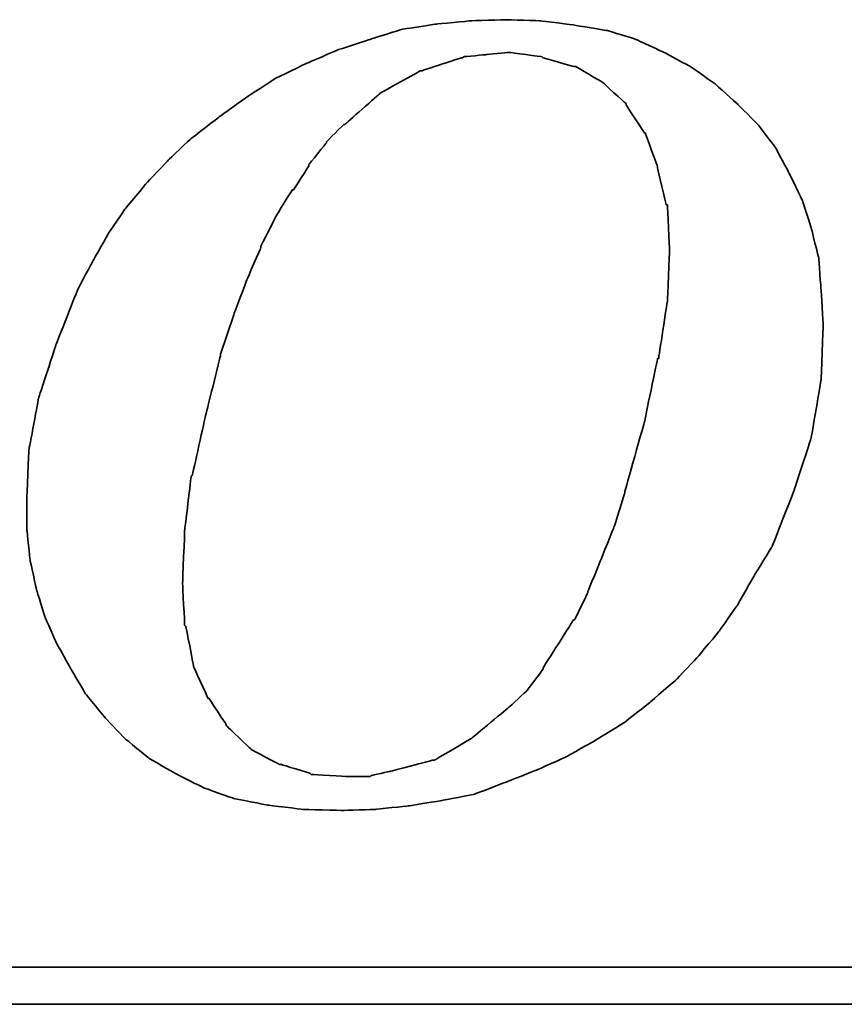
# Model space of a CAD drawing. Header units: millimetres. Extents: x 258 to 537, y -224 to -143.
# Tile 43 of 50: x 469.58 to 471.23, y -196.94 to -194.96. Entities that reach past the tile are written whole.
import ezdxf

# ---------------------------------------------------------------- set-up
doc = ezdxf.new("R2010")
doc.units = ezdxf.units.MM
doc.header["$LTSCALE"] = 0.1
doc.layers.add('DIM', color=4, linetype='CONTINUOUS')
doc.layers.add('layer 1', color=7, linetype='CONTINUOUS')

# ---------------------------------------------------------------- blocks, each defined once
blk = doc.blocks.new('TBI MOTION logo(完整正式版)')
at = {"layer": 'layer 1', "color": 22, "lineweight": 35}
for points, knots in [([(35.79625, -6.98375), (35.79625, -6.98375), (36.23125, -7.43875), (36.23125, -7.43875), (36.23125, -7.43875), (36.23125, -7.43875), (36.75625, -7.87125), (36.75625, -7.87125), (36.75625, -7.87125), (36.75625, -7.87125), (37.33125, -8.20375), (37.33125, -8.20375), (37.33125, -8.20375), (37.33125, -8.20375), (37.95625, -8.51875), (37.95625, -8.51875), (37.95625, -8.51875), (37.95625, -8.51875), (38.62625, -8.75875), (38.62625, -8.75875), (38.62625, -8.75875), (38.62625, -8.75875), (39.37125, -8.90375), (39.37125, -8.90375), (39.37125, -8.90375), (39.37125, -8.90375), (40.14125, -8.99875), (40.14125, -8.99875), (40.14125, -8.99875), (40.14125, -8.99875), (41.02625, -9.02375), (41.02625, -9.02375), (41.02625, -9.02375), (41.02625, -9.02375), (41.74625, -8.99875), (41.74625, -8.99875), (41.74625, -8.99875), (41.74625, -8.99875), (42.46625, -8.92375), (42.46625, -8.92375), (42.46625, -8.92375), (42.46625, -8.92375), (43.21125, -8.80625), (43.21125, -8.80625), (43.21125, -8.80625), (43.21125, -8.80625), (43.93125, -8.66375), (43.93125, -8.66375), (43.93125, -8.66375), (43.93125, -8.66375), (44.62625, -8.39875), (44.62625, -8.39875), (44.62625, -8.39875), (44.62625, -8.39875), (45.29625, -8.13375), (45.29625, -8.13375), (45.29625, -8.13375), (45.29625, -8.13375), (45.94625, -7.84375), (45.94625, -7.84375), (45.94625, -7.84375), (45.94625, -7.84375), (46.61625, -7.46375), (46.61625, -7.46375), (46.61625, -7.46375), (46.61625, -7.46375), (47.24125, -7.07875), (47.24125, -7.07875), (47.24125, -7.07875), (47.24125, -7.07875), (47.81625, -6.62375), (47.81625, -6.62375), (47.81625, -6.62375), (47.81625, -6.62375), (48.36875, -6.14375), (48.36875, -6.14375), (48.36875, -6.14375), (48.36875, -6.14375), (48.84625, -5.64125), (48.84625, -5.64125), (48.84625, -5.64125), (48.84625, -5.64125), (49.32625, -5.06375), (49.32625, -5.06375), (49.32625, -5.06375), (49.32625, -5.06375), (49.71125, -4.51374), (49.71125, -4.51374), (49.71125, -4.51374), (49.71125, -4.51374), (50.09625, -3.83874), (50.09625, -3.83874), (50.09625, -3.83874), (50.09625, -3.83874), (50.48125, -3.21374), (50.48125, -3.21374), (50.48125, -3.21374), (50.48125, -3.21374), (50.96125, -1.99125), (50.96125, -1.99125), (50.96125, -1.99125), (50.96125, -1.99125), (51.34375, -0.81875), (51.34375, -0.81875), (51.34375, -0.81875), (51.34375, -0.81875), (51.56125, 0.45624), (51.56125, 0.45624), (51.56125, 0.45624), (51.56125, 0.45624), (51.60625, 1.67624), (51.60625, 1.67624), (51.60625, 1.67624), (51.60625, 1.67624), (51.56125, 2.44625), (51.56125, 2.44625), (51.56125, 2.44625), (51.56125, 2.44625), (51.51125, 3.14125), (51.51125, 3.14125), (51.51125, 3.14125), (51.51125, 3.14125), (51.34375, 3.81125), (51.34375, 3.81125), (51.34375, 3.81125), (51.34375, 3.81125), (51.15125, 4.41125), (51.15125, 4.41125), (51.15125, 4.41125), (51.15125, 4.41125), (50.86125, 5.01125), (50.86125, 5.01125), (50.86125, 5.01125), (50.86125, 5.01125), (50.55125, 5.58875), (50.55125, 5.58875), (50.55125, 5.58875), (50.55125, 5.58875), (50.16625, 6.09125), (50.16625, 6.09125), (50.16625, 6.09125), (50.16625, 6.09125), (49.71125, 6.54875), (49.71125, 6.54875), (49.71125, 6.54875), (49.71125, 6.54875), (49.23125, 6.98125), (49.23125, 6.98125), (49.23125, 6.98125), (49.23125, 6.98125), (48.67875, 7.36625), (48.67875, 7.36625), (48.67875, 7.36625), (48.67875, 7.36625), (48.10375, 7.67625), (48.10375, 7.67625), (48.10375, 7.67625), (48.10375, 7.67625), (47.48125, 7.96375), (47.48125, 7.96375), (47.48125, 7.96375), (47.48125, 7.96375), (46.85625, 8.15625), (46.85625, 8.15625), (46.85625, 8.15625), (46.85625, 8.15625), (46.13625, 8.27624), (46.13625, 8.27624), (46.13625, 8.27624), (46.13625, 8.27624), (45.39125, 8.37125), (45.39125, 8.37125), (45.39125, 8.37125), (45.39125, 8.37125), (44.62625, 8.39624), (44.62625, 8.39624), (44.62625, 8.39624), (44.62625, 8.39624), (43.83625, 8.37125), (43.83625, 8.37125), (43.83625, 8.37125), (43.83625, 8.37125), (43.09125, 8.30125), (43.09125, 8.30125), (43.09125, 8.30125), (43.09125, 8.30125), (42.32125, 8.18125), (42.32125, 8.18125), (42.32125, 8.18125), (42.32125, 8.18125), (41.62875, 7.96375), (41.62875, 7.96375), (41.62875, 7.96375), (41.62875, 7.96375), (40.90625, 7.72625), (40.90625, 7.72625), (40.90625, 7.72625), (40.90625, 7.72625), (40.23624, 7.43625), (40.23624, 7.43625), (40.23624, 7.43625), (40.23624, 7.43625), (39.54124, 7.10125), (39.54124, 7.10125), (39.54124, 7.10125), (39.54124, 7.10125), (38.91625, 6.69125), (38.91625, 6.69125), (38.91625, 6.69125), (38.91625, 6.69125), (38.31625, 6.26125), (38.31625, 6.26125), (38.31625, 6.26125), (38.31625, 6.26125), (37.69125, 5.78125), (37.69125, 5.78125), (37.69125, 5.78125), (37.69125, 5.78125), (37.18625, 5.30125), (37.18625, 5.30125), (37.18625, 5.30125), (37.18625, 5.30125), (36.70625, 4.79624), (36.70625, 4.79624), (36.70625, 4.79624), (36.70625, 4.79624), (36.23125, 4.22125), (36.23125, 4.22125), (36.23125, 4.22125), (36.23125, 4.22125), (35.87124, 3.69375), (35.87124, 3.69375), (35.87124, 3.69375), (35.87124, 3.69375), (35.53125, 3.09125), (35.53125, 3.09125), (35.53125, 3.09125), (35.53125, 3.09125), (35.19875, 2.47125), (35.19875, 2.47125), (35.19875, 2.47125), (35.19875, 2.47125), (34.71625, 1.24625), (34.71625, 1.24625), (34.71625, 1.24625), (34.71625, 1.24625), (34.33125, 0.06874), (34.33125, 0.06874), (34.33125, 0.06874), (34.33125, 0.06874), (34.11625, -1.07875), (34.11625, -1.07875), (34.11625, -1.07875), (34.11625, -1.07875), (34.07125, -2.15875), (34.07125, -2.15875), (34.07125, -2.15875), (34.07125, -2.15875), (34.07125, -2.85375), (34.07125, -2.85375), (34.07125, -2.85375), (34.07125, -2.85375), (34.14125, -3.50375), (34.14125, -3.50375), (34.14125, -3.50375), (34.14125, -3.50375), (34.28625, -4.17375), (34.28625, -4.17375), (34.28625, -4.17375), (34.28625, -4.17375), (34.47625, -4.77624), (34.47625, -4.77624), (34.47625, -4.77624), (34.47625, -4.77624), (34.71625, -5.32625), (34.71625, -5.32625), (34.71625, -5.32625), (34.71625, -5.32625), (35.05375, -5.92875), (35.05375, -5.92875), (35.05375, -5.92875), (35.05375, -5.92875), (35.36375, -6.45375), (35.36375, -6.45375), (35.36375, -6.45375), (35.36375, -6.45375), (35.79625, -6.98375), (35.79625, -6.98375)], [0, 0, 0, 0, 0.01388889, 0.01388889, 0.01388889, 0.0138889, 0.02777778, 0.02777778, 0.02777778, 0.02777779, 0.04166667, 0.04166667, 0.04166667, 0.04166668, 0.05555556, 0.05555556, 0.05555556, 0.05555557, 0.06944444, 0.06944444, 0.06944444, 0.06944445, 0.08333333, 0.08333333, 0.08333333, 0.08333334, 0.09722222, 0.09722222, 0.09722222, 0.09722223, 0.11111111, 0.11111111, 0.11111111, 0.11111112, 0.125, 0.125, 0.125, 0.12500001, 0.13888889, 0.13888889, 0.13888889, 0.1388889, 0.15277778, 0.15277778, 0.15277778, 0.15277779, 0.16666667, 0.16666667, 0.16666667, 0.16666668, 0.18055556, 0.18055556, 0.18055556, 0.18055557, 0.19444444, 0.19444444, 0.19444444, 0.19444445, 0.20833333, 0.20833333, 0.20833333, 0.20833334, 0.22222222, 0.22222222, 0.22222222, 0.22222223, 0.23611111, 0.23611111, 0.23611111, 0.23611112, 0.25, 0.25, 0.25, 0.25000001, 0.26388889, 0.26388889, 0.26388889, 0.2638889, 0.27777778, 0.27777778, 0.27777778, 0.27777779, 0.29166667, 0.29166667, 0.29166667, 0.29166668, 0.30555556, 0.30555556, 0.30555556, 0.30555557, 0.31944444, 0.31944444, 0.31944444, 0.31944445, 0.33333333, 0.33333333, 0.33333333, 0.33333334, 0.34722222, 0.34722222, 0.34722222, 0.34722223, 0.36111111, 0.36111111, 0.36111111, 0.36111112, 0.375, 0.375, 0.375, 0.37500001, 0.38888889, 0.38888889, 0.38888889, 0.3888889, 0.40277778, 0.40277778, 0.40277778, 0.40277779, 0.41666667, 0.41666667, 0.41666667, 0.41666668, 0.43055556, 0.43055556, 0.43055556, 0.43055557, 0.44444444, 0.44444444, 0.44444444, 0.44444445, 0.45833333, 0.45833333, 0.45833333, 0.45833334, 0.47222222, 0.47222222, 0.47222222, 0.47222223, 0.48611111, 0.48611111, 0.48611111, 0.48611112, 0.5, 0.5, 0.5, 0.50000001, 0.51388889, 0.51388889, 0.51388889, 0.5138889, 0.52777778, 0.52777778, 0.52777778, 0.52777779, 0.54166667, 0.54166667, 0.54166667, 0.54166668, 0.55555556, 0.55555556, 0.55555556, 0.55555557, 0.56944444, 0.56944444, 0.56944444, 0.56944445, 0.58333333, 0.58333333, 0.58333333, 0.58333334, 0.59722222, 0.59722222, 0.59722222, 0.59722223, 0.61111111, 0.61111111, 0.61111111, 0.61111112, 0.625, 0.625, 0.625, 0.62500001, 0.63888889, 0.63888889, 0.63888889, 0.6388889, 0.65277778, 0.65277778, 0.65277778, 0.65277779, 0.66666667, 0.66666667, 0.66666667, 0.66666668, 0.68055556, 0.68055556, 0.68055556, 0.68055557, 0.69444444, 0.69444444, 0.69444444, 0.69444445, 0.70833333, 0.70833333, 0.70833333, 0.70833334, 0.72222222, 0.72222222, 0.72222222, 0.72222223, 0.73611111, 0.73611111, 0.73611111, 0.73611112, 0.75, 0.75, 0.75, 0.75000001, 0.76388889, 0.76388889, 0.76388889, 0.7638889, 0.77777778, 0.77777778, 0.77777778, 0.77777779, 0.79166667, 0.79166667, 0.79166667, 0.79166668, 0.80555556, 0.80555556, 0.80555556, 0.80555557, 0.81944444, 0.81944444, 0.81944444, 0.81944445, 0.83333333, 0.83333333, 0.83333333, 0.83333334, 0.84722222, 0.84722222, 0.84722222, 0.84722223, 0.86111111, 0.86111111, 0.86111111, 0.86111112, 0.875, 0.875, 0.875, 0.87500001, 0.88888889, 0.88888889, 0.88888889, 0.8888889, 0.90277778, 0.90277778, 0.90277778, 0.90277779, 0.91666667, 0.91666667, 0.91666667, 0.91666668, 0.93055556, 0.93055556, 0.93055556, 0.93055557, 0.94444444, 0.94444444, 0.94444444, 0.94444445, 0.95833333, 0.95833333, 0.95833333, 0.95833334, 0.97222222, 0.97222222, 0.97222222, 0.97222223, 0.98611111, 0.98611111, 0.98611111, 0.98611112, 1, 1, 1, 1]), ([(38.33875, 1.03124), (38.33875, 1.03124), (38.62625, 1.89625), (38.62625, 1.89625), (38.62625, 1.89625), (38.62625, 1.89625), (38.91625, 2.66375), (38.91625, 2.66375), (38.91625, 2.66375), (38.91625, 2.66375), (39.22625, 3.38125), (39.22625, 3.38125), (39.22625, 3.38125), (39.22625, 3.38125), (39.22625, 3.40624), (39.22625, 3.40624), (39.22625, 3.40624), (39.22625, 3.40624), (39.56124, 4.07624), (39.56124, 4.07624), (39.56124, 4.07624), (39.56124, 4.07624), (39.92125, 4.65125), (39.92125, 4.65125), (39.92125, 4.65125), (39.92125, 4.65125), (39.94625, 4.65125), (39.94625, 4.65125), (39.94625, 4.65125), (39.94625, 4.65125), (40.28125, 5.17875), (40.28125, 5.17875), (40.28125, 5.17875), (40.28125, 5.17875), (40.28125, 5.20375), (40.28125, 5.20375), (40.28125, 5.20375), (40.28125, 5.20375), (40.66875, 5.68625), (40.66875, 5.68625), (40.66875, 5.68625), (40.66875, 5.68625), (40.66875, 5.70625), (40.66875, 5.70625), (40.66875, 5.70625), (40.66875, 5.70625), (41.05124, 6.09125), (41.05124, 6.09125), (41.05124, 6.09125), (41.05124, 6.09125), (41.07625, 6.09125), (41.07625, 6.09125), (41.07625, 6.09125), (41.07625, 6.09125), (41.84125, 6.76625), (41.84125, 6.76625), (41.84125, 6.76625), (41.84125, 6.76625), (41.86625, 6.78625), (41.86625, 6.78625), (41.86625, 6.78625), (41.86625, 6.78625), (42.73125, 7.26624), (42.73125, 7.26624), (42.73125, 7.26624), (42.73125, 7.26624), (42.75625, 7.26624), (42.75625, 7.26624), (42.75625, 7.26624), (42.75625, 7.26624), (43.18625, 7.41125), (43.18625, 7.41125), (43.18625, 7.41125), (43.18625, 7.41125), (43.64125, 7.55625), (43.64125, 7.55625), (43.64125, 7.55625), (43.64125, 7.55625), (43.66625, 7.55625), (43.66625, 7.55625), (43.66625, 7.55625), (43.66625, 7.55625), (43.69125, 7.58124), (43.69125, 7.58124), (43.69125, 7.58124), (43.69125, 7.58124), (44.19125, 7.62625), (44.19125, 7.62625), (44.19125, 7.62625), (44.19125, 7.62625), (44.67125, 7.67625), (44.67125, 7.67625), (44.67125, 7.67625), (44.67125, 7.67625), (44.69625, 7.67625), (44.69625, 7.67625), (44.69625, 7.67625), (44.69625, 7.67625), (45.41875, 7.58124), (45.41875, 7.58124), (45.41875, 7.58124), (45.41875, 7.58124), (45.44125, 7.55625), (45.44125, 7.55625), (45.44125, 7.55625), (45.44125, 7.55625), (46.11125, 7.36625), (46.11125, 7.36625), (46.11125, 7.36625), (46.11125, 7.36625), (46.13625, 7.36625), (46.13625, 7.36625), (46.13625, 7.36625), (46.13625, 7.36625), (46.15875, 7.36625), (46.15875, 7.36625), (46.15875, 7.36625), (46.15875, 7.36625), (46.73625, 7.02624), (46.73625, 7.02624), (46.73625, 7.02624), (46.73625, 7.02624), (46.76125, 7.00624), (46.76125, 7.00624), (46.76125, 7.00624), (46.76125, 7.00624), (47.24125, 6.57124), (47.24125, 6.57124), (47.24125, 6.57124), (47.24125, 6.57124), (47.26625, 6.54875), (47.26625, 6.54875), (47.26625, 6.54875), (47.26625, 6.54875), (47.26625, 6.52375), (47.26625, 6.52375), (47.26625, 6.52375), (47.26625, 6.52375), (47.67375, 5.89875), (47.67375, 5.89875), (47.67375, 5.89875), (47.67375, 5.89875), (47.69625, 5.89875), (47.69625, 5.89875), (47.69625, 5.89875), (47.69625, 5.89875), (47.69625, 5.87625), (47.69625, 5.87625), (47.69625, 5.87625), (47.69625, 5.87625), (47.96125, 5.15625), (47.96125, 5.15625), (47.96125, 5.15625), (47.96125, 5.15625), (47.96125, 5.13125), (47.96125, 5.13125), (47.96125, 5.13125), (47.96125, 5.13125), (48.15125, 4.31875), (48.15125, 4.31875), (48.15125, 4.31875), (48.15125, 4.31875), (48.17625, 4.31875), (48.17625, 4.31875), (48.17625, 4.31875), (48.17625, 4.31875), (48.17625, 4.29125), (48.17625, 4.29125), (48.17625, 4.29125), (48.17625, 4.29125), (48.22625, 3.33125), (48.22625, 3.33125), (48.22625, 3.33125), (48.22625, 3.33125), (48.22625, 3.30875), (48.22625, 3.30875), (48.22625, 3.30875), (48.22625, 3.30875), (48.17625, 2.20624), (48.17625, 2.20624), (48.17625, 2.20624), (48.17625, 2.20624), (48.17625, 2.18124), (48.17625, 2.18124), (48.17625, 2.18124), (48.17625, 2.18124), (47.98375, 0.93624), (47.98375, 0.93624), (47.98375, 0.93624), (47.98375, 0.93624), (47.96125, 0.93624), (47.96125, 0.93624), (47.96125, 0.93624), (47.96125, 0.93624), (47.67375, -0.45874), (47.67375, -0.45874), (47.67375, -0.45874), (47.67375, -0.45874), (47.24125, -1.99125), (47.24125, -1.99125), (47.24125, -1.99125), (47.24125, -1.99125), (47.24125, -2.01874), (47.24125, -2.01874), (47.24125, -2.01874), (47.24125, -2.01874), (47.00125, -2.78375), (47.00125, -2.78375), (47.00125, -2.78375), (47.00125, -2.78375), (46.71125, -3.50375), (46.71125, -3.50375), (46.71125, -3.50375), (46.71125, -3.50375), (46.42625, -4.19875), (46.42625, -4.19875), (46.42625, -4.19875), (46.42625, -4.19875), (46.42625, -4.22375), (46.42625, -4.22375), (46.42625, -4.22375), (46.42625, -4.22375), (46.13625, -4.82374), (46.13625, -4.82374), (46.13625, -4.82374), (46.13625, -4.82374), (46.11125, -4.82374), (46.11125, -4.82374), (46.11125, -4.82374), (46.11125, -4.82374), (45.77625, -5.35125), (45.77625, -5.35125), (45.77625, -5.35125), (45.77625, -5.35125), (45.44125, -5.87875), (45.44125, -5.87875), (45.44125, -5.87875), (45.44125, -5.87875), (45.44125, -5.90375), (45.44125, -5.90375), (45.44125, -5.90375), (45.44125, -5.90375), (45.10625, -6.35875), (45.10625, -6.35875), (45.10625, -6.35875), (45.10625, -6.35875), (45.08125, -6.38375), (45.08125, -6.38375), (45.08125, -6.38375), (45.08125, -6.38375), (44.69625, -6.74375), (44.69625, -6.74375), (44.69625, -6.74375), (44.69625, -6.74375), (43.88375, -7.41625), (43.88375, -7.41625), (43.88375, -7.41625), (43.88375, -7.41625), (43.85625, -7.43875), (43.85625, -7.43875), (43.85625, -7.43875), (43.85625, -7.43875), (43.04125, -7.91875), (43.04125, -7.91875), (43.04125, -7.91875), (43.04125, -7.91875), (43.01625, -7.91875), (43.01625, -7.91875), (43.01625, -7.91875), (43.01625, -7.91875), (42.99625, -7.91875), (42.99625, -7.91875), (42.99625, -7.91875), (42.99625, -7.91875), (42.08125, -8.15875), (42.08125, -8.15875), (42.08125, -8.15875), (42.08125, -8.15875), (41.65125, -8.25625), (41.65125, -8.25625), (41.65125, -8.25625), (41.65125, -8.25625), (41.62875, -8.27875), (41.62875, -8.27875), (41.62875, -8.27875), (41.62875, -8.27875), (41.60125, -8.27875), (41.60125, -8.27875), (41.60125, -8.27875), (41.60125, -8.27875), (41.12125, -8.27875), (41.12125, -8.27875), (41.12125, -8.27875), (41.12125, -8.27875), (40.35624, -8.23125), (40.35624, -8.23125), (40.35624, -8.23125), (40.35624, -8.23125), (40.33125, -8.23125), (40.33125, -8.23125), (40.33125, -8.23125), (40.33125, -8.23125), (40.30625, -8.20375), (40.30625, -8.20375), (40.30625, -8.20375), (40.30625, -8.20375), (39.68375, -8.01375), (39.68375, -8.01375), (39.68375, -8.01375), (39.68375, -8.01375), (39.66124, -8.01375), (39.66124, -8.01375), (39.66124, -8.01375), (39.66124, -8.01375), (39.63625, -8.01375), (39.63625, -8.01375), (39.63625, -8.01375), (39.63625, -8.01375), (39.01125, -7.67875), (39.01125, -7.67875), (39.01125, -7.67875), (39.01125, -7.67875), (38.98875, -7.65375), (38.98875, -7.65375), (38.98875, -7.65375), (38.98875, -7.65375), (38.48625, -7.17375), (38.48625, -7.17375), (38.48625, -7.17375), (38.48625, -7.17375), (38.45875, -7.14875), (38.45875, -7.14875), (38.45875, -7.14875), (38.45875, -7.14875), (38.45875, -7.12875), (38.45875, -7.12875), (38.45875, -7.12875), (38.45875, -7.12875), (38.07625, -6.54875), (38.07625, -6.54875), (38.07625, -6.54875), (38.07625, -6.54875), (38.05125, -6.54875), (38.05125, -6.54875), (38.05125, -6.54875), (38.05125, -6.54875), (38.05125, -6.52875), (38.05125, -6.52875), (38.05125, -6.52875), (38.05125, -6.52875), (37.74125, -5.85375), (37.74125, -5.85375), (37.74125, -5.85375), (37.74125, -5.85375), (37.74125, -5.82875), (37.74125, -5.82875), (37.74125, -5.82875), (37.74125, -5.82875), (37.57375, -4.96875), (37.57375, -4.96875), (37.57375, -4.96875), (37.57375, -4.96875), (37.54625, -4.94375), (37.54625, -4.94375), (37.54625, -4.94375), (37.54625, -4.94375), (37.50125, -4.03375), (37.50125, -4.03375), (37.50125, -4.03375), (37.50125, -4.03375), (37.50125, -4.00875), (37.50125, -4.00875), (37.50125, -4.00875), (37.50125, -4.00875), (37.54625, -2.85375), (37.54625, -2.85375), (37.54625, -2.85375), (37.54625, -2.85375), (37.69125, -1.65875), (37.69125, -1.65875), (37.69125, -1.65875), (37.69125, -1.65875), (37.71624, -1.63375), (37.71624, -1.63375), (37.71624, -1.63375), (37.71624, -1.63375), (38.00375, -0.33875), (38.00375, -0.33875), (38.00375, -0.33875), (38.00375, -0.33875), (38.33875, 1.00624), (38.33875, 1.00624), (38.33875, 1.00624), (38.33875, 1.00624), (38.33875, 1.03124), (38.33875, 1.03124)], [0, 0, 0, 0, 0.01010101, 0.01010101, 0.01010101, 0.01010102, 0.02020202, 0.02020202, 0.02020202, 0.02020203, 0.03030303, 0.03030303, 0.03030303, 0.03030304, 0.04040404, 0.04040404, 0.04040404, 0.04040405, 0.05050505, 0.05050505, 0.05050505, 0.05050506, 0.06060606, 0.06060606, 0.06060606, 0.06060607, 0.07070707, 0.07070707, 0.07070707, 0.07070708, 0.08080808, 0.08080808, 0.08080808, 0.08080809, 0.09090909, 0.09090909, 0.09090909, 0.0909091, 0.1010101, 0.1010101, 0.1010101, 0.10101011, 0.11111111, 0.11111111, 0.11111111, 0.11111112, 0.12121212, 0.12121212, 0.12121212, 0.12121213, 0.13131313, 0.13131313, 0.13131313, 0.13131314, 0.14141414, 0.14141414, 0.14141414, 0.14141415, 0.15151515, 0.15151515, 0.15151515, 0.15151516, 0.16161616, 0.16161616, 0.16161616, 0.16161617, 0.17171717, 0.17171717, 0.17171717, 0.17171718, 0.18181818, 0.18181818, 0.18181818, 0.18181819, 0.19191919, 0.19191919, 0.19191919, 0.1919192, 0.2020202, 0.2020202, 0.2020202, 0.20202021, 0.21212121, 0.21212121, 0.21212121, 0.21212122, 0.22222222, 0.22222222, 0.22222222, 0.22222223, 0.23232323, 0.23232323, 0.23232323, 0.23232324, 0.24242424, 0.24242424, 0.24242424, 0.24242425, 0.25252525, 0.25252525, 0.25252525, 0.25252526, 0.26262626, 0.26262626, 0.26262626, 0.26262627, 0.27272727, 0.27272727, 0.27272727, 0.27272728, 0.28282828, 0.28282828, 0.28282828, 0.28282829, 0.29292929, 0.29292929, 0.29292929, 0.2929293, 0.3030303, 0.3030303, 0.3030303, 0.30303031, 0.31313131, 0.31313131, 0.31313131, 0.31313132, 0.32323232, 0.32323232, 0.32323232, 0.32323233, 0.33333333, 0.33333333, 0.33333333, 0.33333334, 0.34343434, 0.34343434, 0.34343434, 0.34343435, 0.35353535, 0.35353535, 0.35353535, 0.35353536, 0.36363636, 0.36363636, 0.36363636, 0.36363637, 0.37373737, 0.37373737, 0.37373737, 0.37373738, 0.38383838, 0.38383838, 0.38383838, 0.38383839, 0.39393939, 0.39393939, 0.39393939, 0.3939394, 0.4040404, 0.4040404, 0.4040404, 0.40404041, 0.41414141, 0.41414141, 0.41414141, 0.41414142, 0.42424242, 0.42424242, 0.42424242, 0.42424243, 0.43434343, 0.43434343, 0.43434343, 0.43434344, 0.44444444, 0.44444444, 0.44444444, 0.44444445, 0.45454545, 0.45454545, 0.45454545, 0.45454546, 0.46464646, 0.46464646, 0.46464646, 0.46464647, 0.47474747, 0.47474747, 0.47474747, 0.47474748, 0.48484848, 0.48484848, 0.48484848, 0.48484849, 0.49494949, 0.49494949, 0.49494949, 0.4949495, 0.50505051, 0.50505051, 0.50505051, 0.50505052, 0.51515152, 0.51515152, 0.51515152, 0.51515153, 0.52525253, 0.52525253, 0.52525253, 0.52525254, 0.53535354, 0.53535354, 0.53535354, 0.53535355, 0.54545455, 0.54545455, 0.54545455, 0.54545456, 0.55555556, 0.55555556, 0.55555556, 0.55555557, 0.56565657, 0.56565657, 0.56565657, 0.56565658, 0.57575758, 0.57575758, 0.57575758, 0.57575759, 0.58585859, 0.58585859, 0.58585859, 0.5858586, 0.5959596, 0.5959596, 0.5959596, 0.59595961, 0.60606061, 0.60606061, 0.60606061, 0.60606062, 0.61616162, 0.61616162, 0.61616162, 0.61616163, 0.62626263, 0.62626263, 0.62626263, 0.62626264, 0.63636364, 0.63636364, 0.63636364, 0.63636365, 0.64646465, 0.64646465, 0.64646465, 0.64646466, 0.65656566, 0.65656566, 0.65656566, 0.65656567, 0.66666667, 0.66666667, 0.66666667, 0.66666668, 0.67676768, 0.67676768, 0.67676768, 0.67676769, 0.68686869, 0.68686869, 0.68686869, 0.6868687, 0.6969697, 0.6969697, 0.6969697, 0.69696971, 0.70707071, 0.70707071, 0.70707071, 0.70707072, 0.71717172, 0.71717172, 0.71717172, 0.71717173, 0.72727273, 0.72727273, 0.72727273, 0.72727274, 0.73737374, 0.73737374, 0.73737374, 0.73737375, 0.74747475, 0.74747475, 0.74747475, 0.74747476, 0.75757576, 0.75757576, 0.75757576, 0.75757577, 0.76767677, 0.76767677, 0.76767677, 0.76767678, 0.77777778, 0.77777778, 0.77777778, 0.77777779, 0.78787879, 0.78787879, 0.78787879, 0.7878788, 0.7979798, 0.7979798, 0.7979798, 0.79797981, 0.80808081, 0.80808081, 0.80808081, 0.80808082, 0.81818182, 0.81818182, 0.81818182, 0.81818183, 0.82828283, 0.82828283, 0.82828283, 0.82828284, 0.83838384, 0.83838384, 0.83838384, 0.83838385, 0.84848485, 0.84848485, 0.84848485, 0.84848486, 0.85858586, 0.85858586, 0.85858586, 0.85858587, 0.86868687, 0.86868687, 0.86868687, 0.86868688, 0.87878788, 0.87878788, 0.87878788, 0.87878789, 0.88888889, 0.88888889, 0.88888889, 0.8888889, 0.8989899, 0.8989899, 0.8989899, 0.89898991, 0.90909091, 0.90909091, 0.90909091, 0.90909092, 0.91919192, 0.91919192, 0.91919192, 0.91919193, 0.92929293, 0.92929293, 0.92929293, 0.92929294, 0.93939394, 0.93939394, 0.93939394, 0.93939395, 0.94949495, 0.94949495, 0.94949495, 0.94949496, 0.95959596, 0.95959596, 0.95959596, 0.95959597, 0.96969697, 0.96969697, 0.96969697, 0.96969698, 0.97979798, 0.97979798, 0.97979798, 0.97979799, 0.98989899, 0.98989899, 0.98989899, 0.989899, 1, 1, 1, 1]), ([(75.90875, -9.47875), (75.90875, -9.47875), (75.90875, -12.28625), (75.90875, -12.28625), (75.90875, -12.28625), (75.90875, -12.28625), (75.90875, -12.47875), (75.90875, -12.47875), (75.90875, -12.47875), (75.90875, -12.47875), (75.71625, -12.47875), (75.71625, -12.47875), (75.71625, -12.47875), (75.71625, -12.47875), (-88.32875, -12.47875), (-88.32875, -12.47875), (-88.32875, -12.47875), (-88.32875, -12.47875), (-88.32875, -13.29375), (-88.32875, -13.29375), (-88.32875, -13.29375), (-88.32875, -13.29375), (82.89125, -13.29375), (82.89125, -13.29375), (82.89125, -13.29375), (82.89125, -13.29375), (75.90875, -9.47875), (75.90875, -9.47875)], [0, 0, 0, 0, 0.14285714, 0.14285714, 0.14285714, 0.14285715, 0.28571429, 0.28571429, 0.28571429, 0.2857143, 0.42857143, 0.42857143, 0.42857143, 0.42857144, 0.57142857, 0.57142857, 0.57142857, 0.57142858, 0.71428571, 0.71428571, 0.71428571, 0.71428572, 0.85714286, 0.85714286, 0.85714286, 0.85714287, 1, 1, 1, 1])]:
    blk.add_open_spline(points, degree=3, knots=knots, dxfattribs=at)

msp = doc.modelspace()

# ---------------------------------------------------------------- block references
at = {"layer": 'DIM', "color": 0, "xscale": 0.0912171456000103, "yscale": 0.0912171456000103, "zscale": 0.0912171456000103}
msp.add_blockref('TBI MOTION logo(完整正式版)', (466.4842, -195.7228), dxfattribs=at)

doc.saveas('drawing.dxf')
